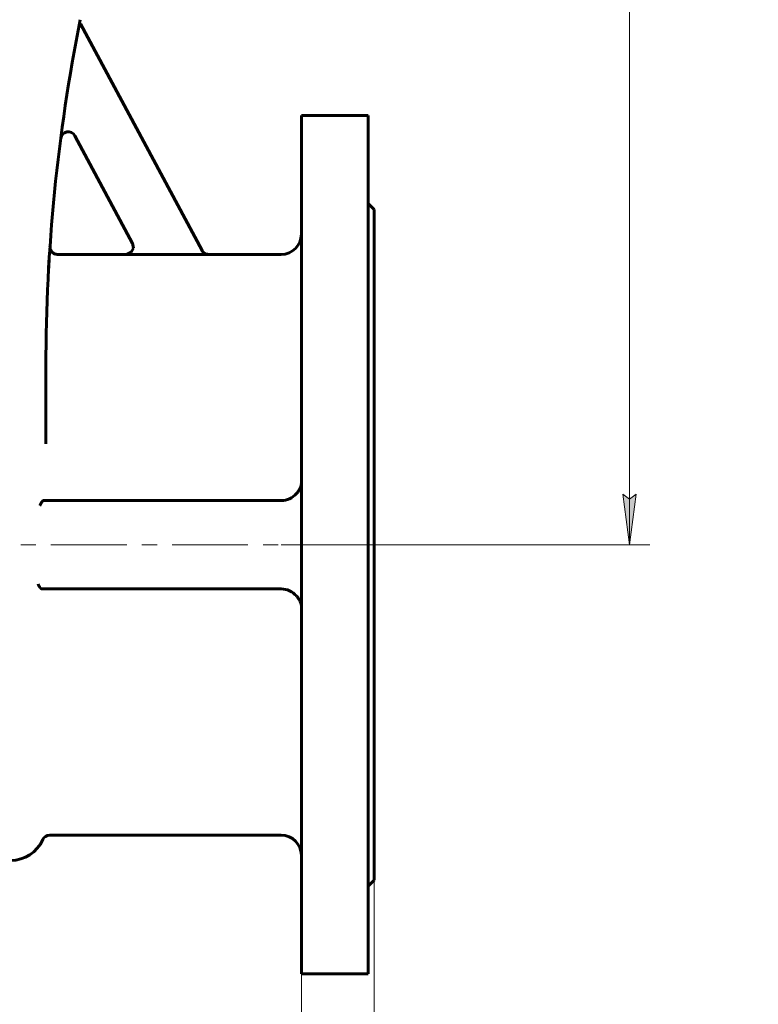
# Model space of a CAD drawing. Header units: millimetres. Extents: x 0 to 594, y -3 to 420.
# Tile 4 of 21: x 221 to 294, y 153 to 250. Entities that reach past the tile are written whole.
import ezdxf

# ---------------------------------------------------------------- set-up
doc = ezdxf.new("R2010")
doc.units = ezdxf.units.MM
for name, pattern in [('K5LT-1', [0]), ('K5LT_AXLED', [12, 7.5, -1.5, 1.5, -1.5]), ('K5LT_BASIC', [0]), ('K5LT_THIN', [0])]:
    doc.linetypes.add(name, pattern=pattern)
doc.layers.add('Системный слой', color=7, linetype='Continuous')
doc.layers.add('Системный слой (1)', color=7, linetype='Continuous', true_color=0x6c6c6c)
doc.styles.add('KDIMTEXTSTYLE', font='txt', dxfattribs={"width": 0.96, "oblique": 15, "height": 5})
doc.styles.add('KTEXTSTYLE', font='txt', dxfattribs={"width": 0.96, "height": 5})
doc.dimstyles.new('KDIMSTYLE (0.20)', dxfattribs={"dimtxt": 5, "dimasz": 1, "dimexe": 2, "dimexo": 0, "dimgap": 1, "dimtad": 1, "dimlfac": 5, "dimtxsty": 'KDIMTEXTSTYLE', "dimsah": 1, "dimcen": 0, "dimdle": 1, "dimadec": 0, "dimazin": 0, "dimtfac": 0.667, "dimtmove": 0, "dimatfit": 3, "dimfxl": 1, "dimtvp": 1, "dimtolj": 1, "dimtzin": 0, "dimarcsym": 0})

# ---------------------------------------------------------------- blocks, each defined once
blk = doc.blocks.new('U13')
at = {"layer": 'Системный слой (1)', "color": 143, "linetype": 'K5LT_BASIC', "lineweight": 60, "true_color": 0x33acca}
for p, q in [((231.94, 228.357), (232.017, 227.878)), ((231.419, 227.265), (231.279, 227.252)), ((231.815, 227.478), (231.419, 227.265)), ((232.017, 227.878), (231.815, 227.478))]:
    blk.add_line(p, q, dxfattribs=at)
blk = doc.blocks.new('U16')
at = {"layer": 'Системный слой (1)', "color": 143, "linetype": 'K5LT_BASIC', "lineweight": 60, "true_color": 0x33acca}
for p, q in [((231.279, 227.252), (224.513, 227.252)), ((246.661, 227.252), (239.471, 227.252))]:
    blk.add_line(p, q, dxfattribs=at)
blk = doc.blocks.new('U26')
at = {"layer": 'Системный слой (1)', "color": 143, "linetype": 'K5LT_BASIC', "lineweight": 60, "true_color": 0x33acca}
for p, q in [((223.763, 228.026), (223.761, 227.998)), ((223.764, 228.043), (223.763, 228.026)), ((223.764, 228.049), (223.764, 228.043))]:
    blk.add_line(p, q, dxfattribs=at)
blk = doc.blocks.new('U31')
at = {"layer": 'Системный слой (1)', "color": 143, "linetype": 'K5LT_BASIC', "lineweight": 60, "true_color": 0x33acca}
for p, q in [((248.661, 241.002), (248.661, 198.502)), ((248.661, 198.502), (248.661, 156.002))]:
    blk.add_line(p, q, dxfattribs=at)
blk = doc.blocks.new('U33')
at = {"layer": 'Системный слой (1)', "color": 143, "linetype": 'K5LT_BASIC', "lineweight": 60, "true_color": 0x33acca}
for p, q in [((255.261, 241.002), (255.261, 198.502)), ((255.261, 198.502), (255.261, 156.002))]:
    blk.add_line(p, q, dxfattribs=at)
blk = doc.blocks.new('U39')
at = {"layer": 'Системный слой (1)', "color": 143, "linetype": 'K5LT_BASIC', "lineweight": 60, "true_color": 0x33acca}
for p, q in [((255.861, 231.702), (255.861, 198.502)), ((255.861, 198.502), (255.861, 165.302))]:
    blk.add_line(p, q, dxfattribs=at)
blk = doc.blocks.new('D0')
at = {"layer": 'Системный слой (1)'}
for points in [[(170.861, 124.162), (170.361, 124.821), (170.861, 125.479), (165.861, 124.821)], [(250.861, 124.162), (255.861, 124.821), (250.861, 125.479), (251.361, 124.821)]]:
    blk.add_hatch(color=7, dxfattribs=at).paths.add_polyline_path(points)
at = {"layer": 'Системный слой (1)', "color": 7, "linetype": 'K5LT_THIN', "lineweight": 18, "true_color": 0xffffff}
for p, q in [((165.861, 165.302), (165.861, 122.821)), ((255.861, 165.302), (255.861, 122.821)), ((165.861, 124.821), (170.861, 125.479)), ((170.861, 124.162), (165.861, 124.821)), ((165.861, 124.821), (255.861, 124.821)), ((170.861, 125.479), (170.361, 124.821)), ((170.361, 124.821), (170.861, 124.162)), ((251.361, 124.821), (250.861, 125.479)), ((250.861, 125.479), (255.861, 124.821)), ((255.861, 124.821), (250.861, 124.162)), ((250.861, 124.162), (251.361, 124.821))]:
    blk.add_line(p, q, dxfattribs=at)
blk.add_wipeout([(205.453, 125.821), (205.453, 133.202), (215.836, 133.202), (215.836, 125.821)]).dxf.layer = 'Системный слой (1)'
at = {"layer": 'Системный слой (1)', "color": 7, "insert": (205.453, 132.408), "char_height": 5, "attachment_point": 1, "style": 'KTEXTSTYLE'}
blk.add_mtext('\\fArial|b0|c204|p34;\\H5.0;\\W1.000;\\Q15;\\fGOST Type AU|b0|i0|c204|p34;\\Q15;\\W0.960;450', dxfattribs=at)
blk = doc.blocks.new('KDIMARROW_01')
at = {"layer": 'Системный слой'}
blk.add_hatch(color=0, dxfattribs=at).paths.add_polyline_path([(0, 0), (-5, 0.658), (-4.5, 0), (-5, -0.658)])
at = {"layer": 'Системный слой', "color": 0, "linetype": 'K5LT_THIN', "lineweight": 18}
for p, q in [((-4.5, 0), (-5, 0.658)), ((-5, 0.658), (0, 0)), ((0, 0), (-5, -0.658)), ((-5, -0.658), (-4.5, 0))]:
    blk.add_line(p, q, dxfattribs=at)
at = {"layer": 'Системный слой (1)', "color": 0, "linetype": 'K5LT_THIN', "lineweight": 18}
blk.add_line((210.861, 198.502), (210.661, 198.502), dxfattribs=at)
blk = doc.blocks.new('D1')
at = {"layer": 'Системный слой (1)'}
for points in [[(248.661, 134.908), (243.661, 135.567), (244.161, 134.908), (243.661, 134.25)], [(260.361, 134.908), (260.861, 135.567), (255.861, 134.908), (260.861, 134.25)]]:
    blk.add_hatch(color=7, dxfattribs=at).paths.add_polyline_path(points)
at = {"layer": 'Системный слой (1)', "color": 7, "linetype": 'K5LT_THIN', "lineweight": 18, "true_color": 0xffffff}
for p, q in [((255.861, 165.302), (255.861, 132.908)), ((248.661, 156.002), (248.661, 132.908)), ((248.661, 134.908), (243.661, 135.567)), ((243.661, 135.567), (244.161, 134.908)), ((260.861, 135.567), (255.861, 134.908)), ((260.361, 134.908), (260.861, 135.567)), ((248.661, 134.908), (241.661, 134.908)), ((244.161, 134.908), (243.661, 134.25)), ((243.661, 134.25), (248.661, 134.908)), ((248.661, 134.908), (255.861, 134.908)), ((255.861, 134.908), (260.861, 134.25)), ((255.861, 134.908), (262.861, 134.908)), ((255.861, 134.908), (260.861, 134.908)), ((260.861, 134.25), (260.361, 134.908)), ((260.829, 134.908), (272.867, 134.908))]:
    blk.add_line(p, q, dxfattribs=at)
blk.add_wipeout([(262.829, 135.908), (262.829, 143.29), (270.545, 143.29), (270.545, 135.908)]).dxf.layer = 'Системный слой (1)'
at = {"layer": 'Системный слой (1)', "color": 7, "insert": (262.829, 142.496), "char_height": 5, "attachment_point": 1, "style": 'KTEXTSTYLE'}
blk.add_mtext('\\fArial|b0|c204|p34;\\H5.0;\\W1.000;\\Q15;\\fGOST Type AU|b0|i0|c204|p34;\\Q15;\\W0.960;36', dxfattribs=at)
blk = doc.blocks.new('D4')
at = {"layer": 'Системный слой (1)'}
for points in [[(281.82, 383.502), (281.162, 388.502), (280.504, 383.502), (281.162, 384.002)], [(281.162, 198.502), (281.82, 203.502), (281.162, 203.002), (280.504, 203.502)]]:
    blk.add_hatch(color=7, dxfattribs=at).paths.add_polyline_path(points)
at = {"layer": 'Системный слой (1)', "color": 7, "linetype": 'K5LT_THIN', "lineweight": 18, "true_color": 0xffffff}
for p, q in [((221.661, 388.502), (283.162, 388.502)), ((280.504, 383.502), (281.162, 388.502)), ((281.162, 388.502), (281.82, 383.502)), ((281.162, 388.502), (281.162, 198.502)), ((281.162, 384.002), (280.504, 383.502)), ((281.82, 383.502), (281.162, 384.002)), ((281.162, 198.502), (280.504, 203.502)), ((280.504, 203.502), (281.162, 203.002)), ((281.162, 203.002), (281.82, 203.502)), ((281.82, 203.502), (281.162, 198.502)), ((248.661, 198.502), (283.162, 198.502))]:
    blk.add_line(p, q, dxfattribs=at)
blk.add_wipeout([(280.162, 288.028), (272.78, 288.028), (272.78, 298.538), (280.162, 298.538)]).dxf.layer = 'Системный слой (1)'
at = {"layer": 'Системный слой (1)', "color": 7, "insert": (273.575, 288.028), "char_height": 5, "attachment_point": 1, "rotation": 90, "style": 'KTEXTSTYLE'}
blk.add_mtext('\\fArial|b0|c204|p34;\\H5.0;\\W1.000;\\Q15;\\fGOST Type AU|b0|i0|c204|p34;\\Q15;\\W0.960;950', dxfattribs=at)
blk = doc.blocks.new('D14')
at = {"layer": 'Системный слой (1)'}
for points in [[(437.335, 218.742), (441.132, 222.061), (436.606, 219.838), (437.387, 219.567)], [(370.387, 174.943), (374.913, 177.167), (374.132, 177.437), (374.184, 178.262)]]:
    blk.add_hatch(color=7, dxfattribs=at).paths.add_polyline_path(points)
at = {"layer": 'Системный слой (1)', "color": 7, "linetype": 'K5LT_THIN', "lineweight": 18, "true_color": 0xffffff}
for p, q in [((441.132, 222.061), (455.138, 231.39)), ((455.138, 231.39), (473.261, 231.39)), ((370.387, 174.943), (441.132, 222.061)), ((436.606, 219.838), (441.132, 222.061)), ((441.132, 222.061), (437.335, 218.742)), ((437.387, 219.567), (436.606, 219.838)), ((437.335, 218.742), (437.387, 219.567)), ((370.387, 174.943), (374.184, 178.262)), ((374.184, 178.262), (374.132, 177.437)), ((374.132, 177.437), (374.913, 177.167)), ((374.913, 177.167), (370.387, 174.943))]:
    blk.add_line(p, q, dxfattribs=at)
blk.add_wipeout([(457.138, 232.39), (457.138, 239.772), (470.696, 239.772), (470.696, 232.39)]).dxf.layer = 'Системный слой (1)'
at = {"layer": 'Системный слой (1)', "color": 7, "char_height": 5, "attachment_point": 1, "style": 'KTEXTSTYLE'}
for s, insert in [('\\fArial|b0|c204|p34;\\H5.0;\\W1.000;\\Q15;\\fGOST Type AU|b0|i0|c204|p34;\\Q15;\\W0.960;⌀', (457.138, 238.977)), ('\\fArial|b0|c204|p34;\\H5.0;\\W1.000;\\Q15;\\fGOST Type AU|b0|i0|c204|p34;\\Q15;\\W0.960;425', (460.445, 238.977))]:
    blk.add_mtext(s, dxfattribs=dict(at, insert=insert))
blk = doc.blocks.new('D15')
at = {"layer": 'Системный слой (1)'}
for points in [[(437.574, 202.002), (442.447, 203.303), (437.404, 203.307), (437.985, 202.719)], [(374.116, 193.697), (373.534, 194.285), (373.945, 195.002), (369.072, 193.701)]]:
    blk.add_hatch(color=7, dxfattribs=at).paths.add_polyline_path(points)
at = {"layer": 'Системный слой (1)', "color": 7, "linetype": 'K5LT_THIN', "lineweight": 18, "true_color": 0xffffff}
for p, q in [((442.447, 203.303), (460.252, 205.633)), ((460.252, 205.633), (478.64, 205.633)), ((369.072, 193.701), (442.447, 203.303)), ((437.985, 202.719), (437.404, 203.307)), ((437.404, 203.307), (442.447, 203.303)), ((442.447, 203.303), (437.574, 202.002)), ((437.574, 202.002), (437.985, 202.719)), ((369.072, 193.701), (373.945, 195.002)), ((373.945, 195.002), (373.534, 194.285)), ((373.534, 194.285), (374.116, 193.697)), ((374.116, 193.697), (369.072, 193.701))]:
    blk.add_line(p, q, dxfattribs=at)
blk.add_wipeout([(462.252, 206.633), (462.252, 214.015), (476.064, 214.015), (476.064, 206.633)]).dxf.layer = 'Системный слой (1)'
at = {"layer": 'Системный слой (1)', "color": 7, "char_height": 5, "attachment_point": 1, "style": 'KTEXTSTYLE'}
for s, insert in [('\\fArial|b0|c204|p34;\\H5.0;\\W1.000;\\Q15;\\fGOST Type AU|b0|i0|c204|p34;\\Q15;\\W0.960;⌀', (462.252, 213.221)), ('\\fArial|b0|c204|p34;\\H5.0;\\W1.000;\\Q15;\\fGOST Type AU|b0|i0|c204|p34;\\Q15;\\W0.960;370', (465.559, 213.221))]:
    blk.add_mtext(s, dxfattribs=dict(at, insert=insert))
blk = doc.blocks.new('D19')
at = {"layer": 'Системный слой (1)'}
for points in [[(377.266, 201.941), (377.842, 202.534), (372.799, 202.48), (377.684, 201.227)], [(438.72, 194.524), (433.835, 195.777), (434.253, 195.063), (433.678, 194.47)]]:
    blk.add_hatch(color=7, dxfattribs=at).paths.add_polyline_path(points)
at = {"layer": 'Системный слой (1)', "color": 7, "linetype": 'K5LT_THIN', "lineweight": 18, "true_color": 0xffffff}
for p, q in [((372.799, 202.48), (377.842, 202.534)), ((377.684, 201.227), (372.799, 202.48)), ((372.799, 202.48), (438.72, 194.524)), ((377.842, 202.534), (377.266, 201.941)), ((377.266, 201.941), (377.684, 201.227)), ((433.678, 194.47), (434.253, 195.063)), ((434.253, 195.063), (433.835, 195.777)), ((433.835, 195.777), (438.72, 194.524)), ((438.72, 194.524), (433.678, 194.47)), ((438.72, 194.524), (460.252, 191.926)), ((460.252, 191.926), (478.375, 191.926))]:
    blk.add_line(p, q, dxfattribs=at)
blk.add_wipeout([(462.252, 192.926), (462.252, 200.308), (475.81, 200.308), (475.81, 192.926)]).dxf.layer = 'Системный слой (1)'
at = {"layer": 'Системный слой (1)', "color": 7, "char_height": 5, "attachment_point": 1, "style": 'KTEXTSTYLE'}
for s, insert in [('\\fArial|b0|c204|p34;\\H5.0;\\W1.000;\\Q15;\\fGOST Type AU|b0|i0|c204|p34;\\Q15;\\W0.960;⌀', (462.252, 199.513)), ('\\fArial|b0|c204|p34;\\H5.0;\\W1.000;\\Q15;\\fGOST Type AU|b0|i0|c204|p34;\\Q15;\\W0.960;332', (465.559, 199.513))]:
    blk.add_mtext(s, dxfattribs=dict(at, insert=insert))

msp = doc.modelspace()

# ---------------------------------------------------------------- linework, layer by layer
at = {"layer": 'Системный слой (1)', "color": 143, "linetype": 'K5LT_BASIC', "lineweight": 60, "true_color": 0x33acca}
for p, q in [((226.7712, 250.0718), (226.664, 250.0142)), ((238.8176, 227.6343), (226.7712, 250.0718)), ((255.2609, 241.002), (248.6609, 241.002)), ((226.2265, 238.998), (231.9466, 228.3438)), ((255.8609, 231.702), (255.2609, 232.302)), ((223.7461, 227.7779), (223.7644, 228.0515)), ((239.4788, 227.2387), (231.2862, 227.2387)), ((223.3609, 208.5114), (223.3609, 216.1736)), ((223.1681, 202.877), (223.1298, 202.877)), ((246.6609, 202.877), (223.1681, 202.877)), ((222.9849, 194.127), (222.984, 194.127)), ((222.9849, 194.127), (246.6609, 194.127)), ((246.6609, 169.752), (223.7339, 169.752)), ((255.8609, 165.302), (255.2609, 164.702)), ((255.2609, 156.002), (248.6609, 156.002))]:
    msp.add_line(p, q, dxfattribs=at)
at = {"layer": 'Системный слой (1)', "color": 30, "linetype": 'K5LT_AXLED', "lineweight": 18, "true_color": 0xff8000}
for p in [(163.8609, 198.502), (246.6609, 198.502)]:
    msp.add_line(p, (257.8609, 198.502), dxfattribs=at)
at = {"layer": 'Системный слой (1)', "color": 143, "linetype": 'K5LT_BASIC', "lineweight": 60, "true_color": 0x33acca}
for centre, radius, start, end in [((398.3609, 216.1736), 175, 168.690068, 180), ((225.5657, 238.6433), 0.75, 28.230722, 172.59104), ((246.6609, 229.252), 2, 270, 0), ((398.3609, 216.1736), 175, 176.108141, 176.125555), ((246.6609, 204.877), 2, 270, 319.034158), ((246.6609, 192.127), 2, 40.965842, 90), ((223.7339, 169.002), 0.75, 90, 155.684261), ((246.6609, 167.752), 2, 0, 90), ((219.8609, 170.752), 3.5, 270, 335.684261)]:
    msp.add_arc(centre, radius, start, end, dxfattribs=at)
at = {"layer": 'Системный слой (1)', "color": 7, "linetype": 'K5LT-1'}
for points, knots in [([(231.2862, 227.2387), (231.3168, 227.2387), (231.3779, 227.2425), (231.4409, 227.2544), (231.4886, 227.2667), (231.522, 227.2766), (231.5544, 227.2885), (231.5765, 227.2976), (231.5933, 227.3048), (231.6151, 227.315), (231.6579, 227.3369), (231.6928, 227.3583), (231.7216, 227.3787), (231.7301, 227.3848), (231.7429, 227.3944), (231.7637, 227.4109), (231.8039, 227.4457), (231.8559, 227.4995), (231.9103, 227.571), (231.9481, 227.6352), (231.9738, 227.6896), (231.9864, 227.7214), (231.9935, 227.7416), (231.9969, 227.7516), (232.0019, 227.7673), (232.009, 227.7918), (232.0211, 227.8412), (232.0281, 227.8858), (232.0315, 227.922), (232.0324, 227.9334), (232.0335, 227.9519), (232.0345, 227.9791), (232.034, 228.0317), (232.0274, 228.1045), (232.009, 228.191), (231.9821, 228.2711), (231.9594, 228.32), (231.9466, 228.3438)], [0, 0, 0, 0, 0.03677862, 0.07355723, 0.07734405, 0.09641384, 0.11548364, 0.1190002, 0.12517789, 0.13753329, 0.14798813, 0.18315376, 0.18689852, 0.19061145, 0.19578718, 0.20613866, 0.22256496, 0.25969422, 0.2956053, 0.33063059, 0.34931415, 0.36799772, 0.37163418, 0.37525131, 0.38069466, 0.39158137, 0.40597933, 0.4421507, 0.44591851, 0.44979247, 0.45592744, 0.46819738, 0.48239703, 0.51918293, 0.55596884, 0.588383, 0.62079716, 0.62079716, 0.62079716, 0.62079716]), ([(238.8176, 227.6343), (238.8324, 227.6069), (238.8651, 227.5541), (238.9238, 227.4814), (238.9746, 227.4323), (239.0111, 227.4022), (239.036, 227.383), (239.0782, 227.3535), (239.128, 227.325), (239.1784, 227.3014), (239.2072, 227.2898), (239.2525, 227.2733), (239.2886, 227.2628), (239.3471, 227.2501), (239.4013, 227.2415), (239.4529, 227.2387), (239.4788, 227.2387)], [0, 0, 0, 0, 0.03728516, 0.07457031, 0.11256622, 0.12202121, 0.1314762, 0.15038617, 0.18390435, 0.20061541, 0.21732646, 0.22122885, 0.25855334, 0.26236641, 0.29343631, 0.32450621, 0.32450621, 0.32450621, 0.32450621])]:
    msp.add_open_spline(points, degree=3, knots=knots, dxfattribs=at)
at = {"layer": 'Системный слой (1)', "color": 143, "linetype": 'K5LT_BASIC', "lineweight": 60, "true_color": 0x33acca}
for points, knots in [([(223.7642, 228.049), (223.7642, 228.0488), (223.7642, 228.0487), (223.7641, 228.0476), (223.7641, 228.0473), (223.764, 228.046), (223.764, 228.0453), (223.7639, 228.0433), (223.7639, 228.0433), (223.7638, 228.0425), (223.7638, 228.0419), (223.7637, 228.0409), (223.7637, 228.0409), (223.7637, 228.0403), (223.7637, 228.0399), (223.7636, 228.0387), (223.7636, 228.0381), (223.7635, 228.0367), (223.7635, 228.0359), (223.7634, 228.0342), (223.7634, 228.0332), (223.7633, 228.0309), (223.7632, 228.0296), (223.7632, 228.0277), (223.7632, 228.0272), (223.7631, 228.0257), (223.7631, 228.0246), (223.763, 228.0215), (223.7629, 228.0193), (223.7629, 228.0151), (223.7628, 228.0131), (223.7628, 228.0069), (223.7628, 228.0028), (223.7628, 227.9942), (223.7629, 227.9897), (223.7632, 227.9763), (223.7636, 227.9673), (223.7652, 227.9404), (223.767, 227.9225), (223.7738, 227.8714), (223.7804, 227.8383), (223.7981, 227.773), (223.8091, 227.7409), (223.8352, 227.6787), (223.8502, 227.6487), (223.8837, 227.5919), (223.902, 227.5651), (223.9412, 227.5154), (223.9619, 227.4924), (224.0079, 227.4474), (224.0334, 227.4255), (224.0878, 227.3847), (224.1169, 227.3659), (224.1777, 227.3319), (224.2094, 227.3169), (224.2745, 227.2913), (224.3077, 227.2808), (224.3745, 227.2646), (224.408, 227.2588), (224.4653, 227.2531), (224.489, 227.2518), (224.5127, 227.2518)], [0, 0, 0, 0, 0.6216166, 0.6216166, 1.0138952, 1.0138952, 1.4061737, 1.4061737, 1.4128918, 1.4128918, 1.5380241, 1.5380241, 1.5483458, 1.5483458, 1.6053601, 1.6053601, 1.6638666, 1.6638666, 1.7223731, 1.7223731, 1.7808797, 1.7808797, 1.8547192, 1.8547192, 1.8802169, 1.8802169, 1.9312125, 1.9312125, 2.0332036, 2.0332036, 2.1275346, 2.1275346, 2.3161968, 2.3161968, 2.5193064, 2.5193064, 2.9255255, 2.9255255, 3.7379639, 3.7379639, 5.2588947, 5.2588947, 6.7919473, 6.7919473, 8.3048048, 8.3048048, 9.7689842, 9.7689842, 11.1641798, 11.1641798, 12.677314, 12.677314, 14.2392596, 14.2392596, 15.8234861, 15.8234861, 17.3961517, 17.3961517, 18.9275889, 18.9275889, 20, 20, 20, 20]), ([(239.4715, 227.252), (239.3175, 227.252), (239.0486, 227.3378), (238.8653, 227.5455), (238.8107, 227.6472)], [0, 0, 0, 0, 0.5714277, 1, 1, 1, 1]), ([(223.6116, 225.5357), (223.6172, 225.6397), (223.6227, 225.7406), (223.6335, 225.9361), (223.6388, 226.0308), (223.6492, 226.2138), (223.6543, 226.3021), (223.6601, 226.4018), (223.6609, 226.416), (223.6618, 226.4307), (223.6618, 226.4311), (223.6622, 226.4389), (223.6627, 226.4463), (223.6632, 226.4558), (223.6634, 226.458), (223.6635, 226.4609), (223.6636, 226.4615), (223.6636, 226.4624), (223.6636, 226.4626), (223.6636, 226.4629), (223.6637, 226.4631), (223.6637, 226.4635), (223.6637, 226.4636), (223.6637, 226.4639), (223.6637, 226.4641), (223.6637, 226.4648), (223.6638, 226.4652), (223.6638, 226.4664), (223.6639, 226.4672), (223.664, 226.4697), (223.6641, 226.4713), (223.6644, 226.4762), (223.6646, 226.4795), (223.6652, 226.4892), (223.6656, 226.4957), (223.6666, 226.5127), (223.6672, 226.5231), (223.6679, 226.5359), (223.6681, 226.5381), (223.6697, 226.5657), (223.6712, 226.5907), (223.6756, 226.6647), (223.6785, 226.7127), (223.6834, 226.7938), (223.6866, 226.8461), (223.6886, 226.8791)], [0, 0, 0, 0, 5.2753322, 5.2753322, 10.5506645, 10.5506645, 15.8259967, 15.8259967, 16.7191413, 16.7191413, 16.7439684, 16.7439684, 17.2078331, 17.2078331, 17.3462212, 17.3462212, 17.3875075, 17.3875075, 17.3998247, 17.3998247, 17.412142, 17.412142, 17.4200798, 17.4200798, 17.4337656, 17.4337656, 17.4600424, 17.4600424, 17.5120485, 17.5120485, 17.6157871, 17.6157871, 17.8227169, 17.8227169, 18.2354815, 18.2354815, 18.9125642, 18.9125642, 19.058821, 19.058821, 20.7011205, 20.7011205, 23.9769607, 23.9769607, 26.3766612, 26.3766612, 26.3766612, 26.3766612]), ([(248.1711, 203.5658), (248.2325, 203.6366), (248.3259, 203.7532), (248.4318, 203.9101), (248.4957, 204.0207), (248.556, 204.1412), (248.6124, 204.2824), (248.6524, 204.4469), (248.6609, 204.5544), (248.6609, 204.6026)], [0, 0, 0, 0, 2.027304, 3.3321296, 4.476576, 5.1883235, 6.7882023, 8.5458486, 10, 10, 10, 10]), ([(222.7547, 202.377), (222.7634, 202.3935), (222.783, 202.4313), (222.8163, 202.4955), (222.8522, 202.5635), (222.8864, 202.625), (222.9114, 202.6672), (222.9411, 202.7144), (222.9706, 202.7572), (223.006, 202.8002), (223.0358, 202.8311), (223.0662, 202.8555), (223.0984, 202.8727), (223.119, 202.877), (223.1298, 202.877)], [0, 0, 0, 0, 1.3749818, 2.9206012, 4.4705229, 5.8531528, 6.9689578, 7.3501584, 9.22125, 10.2805252, 11.2898988, 12.534938, 13.6773454, 15, 15, 15, 15]), ([(222.984, 194.127), (222.9773, 194.1273), (222.9673, 194.1281), (222.9539, 194.1306), (222.9438, 194.1334), (222.9336, 194.1368), (222.9234, 194.141), (222.9131, 194.1459), (222.9027, 194.1515), (222.8922, 194.1578), (222.8817, 194.1649), (222.8713, 194.1724), (222.8577, 194.1831), (222.8412, 194.1976), (222.8253, 194.2133), (222.8132, 194.2261), (222.7989, 194.2419), (222.7856, 194.258), (222.773, 194.274), (222.7661, 194.2831), (222.7551, 194.2979), (222.7429, 194.3151), (222.7282, 194.3368), (222.7119, 194.3618), (222.6962, 194.3871), (222.6822, 194.4107), (222.6669, 194.4369), (222.649, 194.4687), (222.6243, 194.5139), (222.6044, 194.5514), (222.5903, 194.5782), (222.5862, 194.586)], [0, 0, 0, 0, 1.3534414, 2.0255071, 2.6961974, 3.3660072, 4.0386592, 4.7144834, 5.3983242, 6.089392, 6.784556, 7.4773819, 8.1630509, 9.5233733, 10.8482563, 11.4970411, 12.1315346, 13.9567364, 14.5306796, 15.0915852, 15.6391647, 17.2389099, 18.2195542, 19.5653964, 21.7314194, 22.6242238, 23.5517667, 26.1185948, 27.806863, 30.7772345, 32, 32, 32, 32]), ([(248.1711, 193.4382), (248.2325, 193.3675), (248.3259, 193.2508), (248.4318, 193.0939), (248.4957, 192.9833), (248.556, 192.8628), (248.6124, 192.7216), (248.6524, 192.5572), (248.6609, 192.4496), (248.6609, 192.4014)], [0, 0, 0, 0, 2.027304, 3.3321296, 4.476576, 5.1883235, 6.7882023, 8.5458486, 10, 10, 10, 10])]:
    msp.add_open_spline(points, degree=3, knots=knots, dxfattribs=at)

# ---------------------------------------------------------------- block references
at = {"layer": 'Системный слой (1)'}
for name in ['U31', 'U33', 'U39', 'U13', 'U26', 'U16']:
    msp.add_blockref(name, (0, 0), dxfattribs=at)

# ---------------------------------------------------------------- next in the draw order: dimensions: what is measured, and where the dimension line sits
at = {"layer": 'Системный слой (1)', "color": 7}
dim = msp.add_linear_dim(base=(281.1622, 388.502), p1=(248.6609, 198.502), p2=(221.6609, 388.502), angle=90, dimstyle='KDIMSTYLE (0.20)', override={"dimexo": 0, "dimpost": '\\fGOST Type AU|b0|c204|p34;\\H5.0;\\W0.960;\\Q15;<>', "dimblk1": 'KDIMARROW_01', "dimblk2": 'KDIMARROW_01', "dimse1": 0, "dimse2": 0, "dimclrt": 7, "dimtol": 1, "dimtp": 0, "dimtm": 0, "dimtdec": 5, "dimtolj": 1}, dxfattribs=at)
dim.commit()
dim.dimension.update_dxf_attribs({"geometry": 'D4', "text_midpoint": (281.1622, 293.502), "dimtype": 160})
dim = msp.add_linear_dim(base=(165.8609, 124.8206), p1=(255.8609, 165.302), p2=(165.8609, 165.302), dimstyle='KDIMSTYLE (0.20)', override={"dimexo": 0, "dimpost": '\\fGOST Type AU|b0|c204|p34;\\H5.0;\\W0.960;\\Q15;<>', "dimblk1": 'KDIMARROW_01', "dimblk2": 'KDIMARROW_01', "dimse1": 0, "dimse2": 0, "dimclrt": 7, "dimtol": 1, "dimtp": 0, "dimtm": 0, "dimtdec": 5, "dimtolj": 1}, dxfattribs=at)
dim.commit()
dim.dimension.update_dxf_attribs({"geometry": 'D0', "text_midpoint": (210.8609, 124.8206), "dimtype": 160})

# ---------------------------------------------------------------- next in the draw order: dimensions: what is measured, and where the dimension line sits
dim = msp.add_linear_dim(base=(248.6609, 134.9084), p1=(255.8609, 165.302), p2=(248.6609, 156.002), dimstyle='KDIMSTYLE (0.20)', override={"dimexo": 0, "dimtoh": 1, "dimpost": '\\fGOST Type AU|b0|c204|p34;\\H5.0;\\W0.960;\\Q15;<>', "dimblk1": 'KDIMARROW_01', "dimblk2": 'KDIMARROW_01', "dimse1": 0, "dimse2": 0, "dimclrt": 7, "dimtol": 1, "dimtp": 0, "dimtm": 0, "dimtdec": 5, "dimtmove": 1, "dimtolj": 1}, dxfattribs=at)
dim.commit()
dim.dimension.update_dxf_attribs({"geometry": 'D1', "text_midpoint": (266.8478, 134.9084), "dimtype": 160})

# ---------------------------------------------------------------- next in the draw order: dimensions: what is measured, and where the dimension line sits
dim = msp.add_diameter_dim_2p(p1=(228.8974, 80.7054), p2=(582.6217, 316.2986), dimstyle='KDIMSTYLE (0.20)', override={"dimtih": 1, "dimtoh": 1, "dimpost": '\\fGOST Type AU|b0|c204|p34;\\H5.0;\\W0.960;\\Q15;<>', "dimblk1": 'KDIMARROW_01', "dimblk2": 'KDIMARROW_01', "dimclrt": 7, "dimtol": 1, "dimtp": 0, "dimtm": 0, "dimtdec": 5, "dimtmove": 1, "dimatfit": 2, "dimtolj": 1}, dxfattribs=at)
dim.commit()
dim.dimension.update_dxf_attribs({"geometry": 'D14', "text_midpoint": (457.1377, 231.3896), "dimtype": 163})

# ---------------------------------------------------------------- next in the draw order: dimensions: what is measured, and where the dimension line sits
dim = msp.add_diameter_dim_2p(p1=(222.3236, 174.497), p2=(589.1955, 222.507), dimstyle='KDIMSTYLE (0.20)', override={"dimtih": 1, "dimtoh": 1, "dimpost": '\\fGOST Type AU|b0|c204|p34;\\H5.0;\\W0.960;\\Q15;<>', "dimblk1": 'KDIMARROW_01', "dimblk2": 'KDIMARROW_01', "dimclrt": 7, "dimtol": 1, "dimtp": 0, "dimtm": 0, "dimtdec": 5, "dimtmove": 1, "dimatfit": 2, "dimtolj": 1}, dxfattribs=at)
dim.commit()
dim.dimension.update_dxf_attribs({"geometry": 'D15', "text_midpoint": (462.2519, 205.6331), "dimtype": 163})

# ---------------------------------------------------------------- next in the draw order: dimensions: what is measured, and where the dimension line sits
dim = msp.add_diameter_dim_2p(p1=(240.9554, 218.3911), p2=(570.5638, 178.6129), dimstyle='KDIMSTYLE (0.20)', override={"dimtih": 1, "dimtoh": 1, "dimpost": '\\fGOST Type AU|b0|c204|p34;\\H5.0;\\W0.960;\\Q15;<>', "dimblk1": 'KDIMARROW_01', "dimblk2": 'KDIMARROW_01', "dimclrt": 7, "dimtol": 1, "dimtp": 0, "dimtm": 0, "dimtdec": 5, "dimtmove": 1, "dimatfit": 2, "dimtolj": 1}, dxfattribs=at)
dim.commit()
dim.dimension.update_dxf_attribs({"geometry": 'D19', "text_midpoint": (462.2519, 191.9257), "dimtype": 163})

doc.saveas('drawing.dxf')
